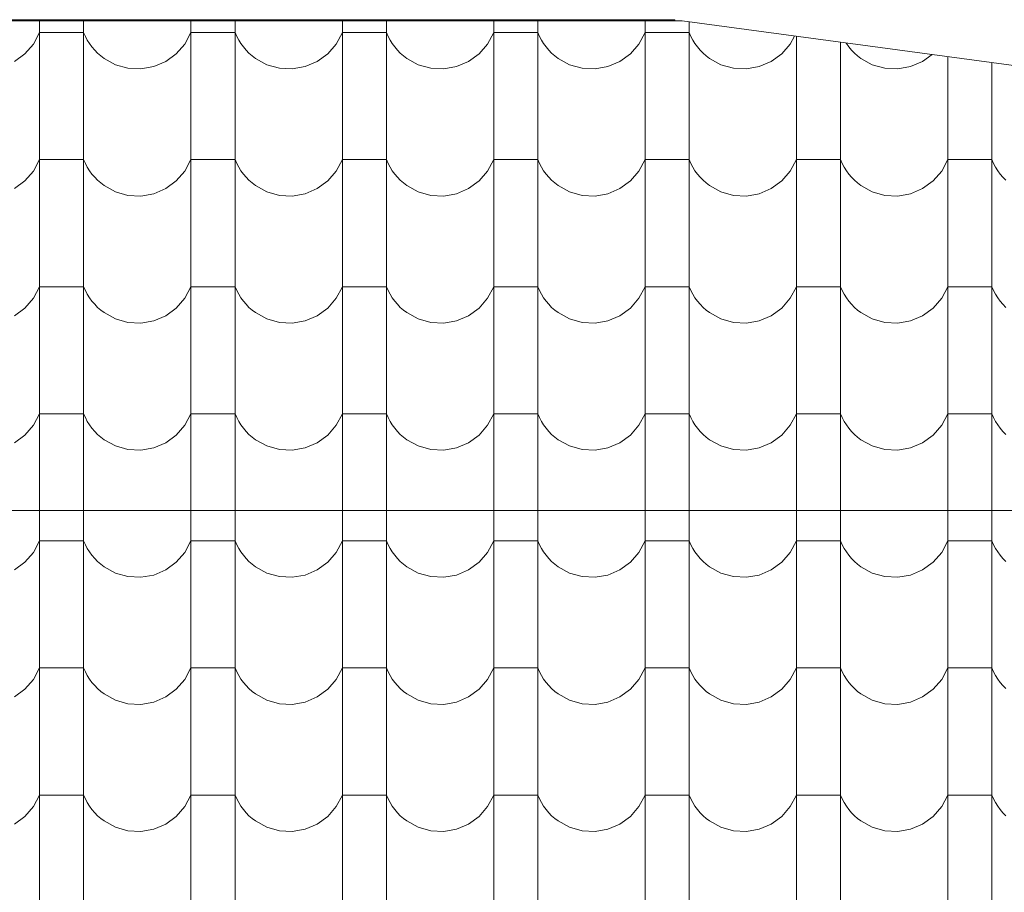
# Model space of a CAD drawing. Header units: millimetres. Extents: x -68772 to 137055, y -73300 to 19650.
# Tile 182 of 212: x 81665 to 83060, y -38019 to -36782. Entities that reach past the tile are written whole.
import ezdxf

# ---------------------------------------------------------------- set-up
doc = ezdxf.new("R2010")
doc.units = ezdxf.units.MM
doc.header["$MEASUREMENT"] = 0
for name, color, linetype, lineweight in [('Nowe_810-G Ogólne_Nr_pióra__1', 7, 'Continuous', 18), ('Nowe_810-G Ogólne_Nr_pióra__26', 13, 'Continuous', 18), ('Nowe_NIEWIDOCZNE DACHY_Nr_pióra__1', 7, 'Continuous', 18)]:
    doc.layers.add(name, color=color, linetype=linetype, lineweight=lineweight)

# ---------------------------------------------------------------- blocks, each defined once
blk = doc.blocks.new('*X46')
at = {"layer": 'Nowe_810-G Ogólne_Nr_pióra__26', "color": 13, "linetype": 'Continuous', "lineweight": 18}
for p, q in [((81693.3, -36784), (81693.3, -36910.2)), ((81755.7, -36784), (81755.7, -36910.2)), ((81907.8, -36784), (81907.8, -36910.2)), ((81970.2, -36784), (81970.2, -36910.2)), ((82122.3, -36784.1), (82122.3, -36910.2)), ((82184.7, -36784.1), (82184.7, -36910.2)), ((82336.8, -36784.1), (82336.8, -36910.2)), ((82399.2, -36784.1), (82399.2, -36910.2)), ((82551.3, -36784.1), (82551.3, -36910.2)), ((82613.7, -36785.5), (82613.7, -36910.2)), ((81684.6, -36816.7), (81693.3, -36800.4)), ((81724.5, -36800.4), (81693.3, -36800.4)), ((81755.7, -36800.4), (81724.5, -36800.4)), ((81755.7, -36800.4), (81758.1, -36805.9)), ((81758.1, -36805.9), (81760.9, -36811.1)), ((81899.1, -36816.7), (81907.8, -36800.4)), ((81939, -36800.4), (81907.8, -36800.4)), ((81970.2, -36800.4), (81939, -36800.4)), ((81970.2, -36800.4), (81972.6, -36805.9)), ((81972.6, -36805.9), (81975.4, -36811.1)), ((82113.6, -36816.7), (82122.3, -36800.4)), ((82153.5, -36800.4), (82122.3, -36800.4)), ((82184.7, -36800.4), (82153.5, -36800.4)), ((82184.7, -36800.4), (82187.1, -36805.9)), ((82187.1, -36805.9), (82189.9, -36811.1)), ((82328.1, -36816.7), (82336.8, -36800.4)), ((82368, -36800.4), (82336.8, -36800.4)), ((82399.2, -36800.4), (82368, -36800.4)), ((82399.2, -36800.4), (82401.6, -36805.9)), ((82401.6, -36805.9), (82404.4, -36811.1)), ((82542.6, -36816.7), (82551.3, -36800.4)), ((82582.5, -36800.4), (82551.3, -36800.4)), ((82613.7, -36800.4), (82582.5, -36800.4)), ((82613.7, -36800.4), (82616.1, -36805.9)), ((82616.1, -36805.9), (82618.9, -36811.1)), ((82757.1, -36816.7), (82763, -36805.6)), ((82765.8, -36805.9), (82765.8, -36910.2)), ((81672.5, -36830.7), (81684.6, -36816.7)), ((81760.9, -36811.1), (81764, -36816.1)), ((81764, -36816.1), (81767.5, -36820.9)), ((81767.5, -36820.9), (81771.3, -36825.4)), ((81887, -36830.7), (81899.1, -36816.7)), ((81975.4, -36811.1), (81978.5, -36816.1)), ((81978.5, -36816.1), (81982, -36820.9)), ((81982, -36820.9), (81985.8, -36825.4)), ((82101.5, -36830.7), (82113.6, -36816.7)), ((82189.9, -36811.1), (82193, -36816.1)), ((82193, -36816.1), (82196.5, -36820.9)), ((82196.5, -36820.9), (82200.3, -36825.4)), ((82316, -36830.7), (82328.1, -36816.7)), ((82404.4, -36811.1), (82407.5, -36816.1)), ((82407.5, -36816.1), (82411, -36820.9)), ((82411, -36820.9), (82414.8, -36825.4)), ((82530.5, -36830.7), (82542.6, -36816.7)), ((82618.9, -36811.1), (82622, -36816.1)), ((82622, -36816.1), (82625.5, -36820.9)), ((82625.5, -36820.9), (82629.3, -36825.4)), ((82745, -36830.7), (82757.1, -36816.7)), ((82828.2, -36814.3), (82828.2, -36910.2)), ((82836, -36815.4), (82836.5, -36816.1)), ((82836.5, -36816.1), (82840, -36820.9)), ((82840, -36820.9), (82843.8, -36825.4)), ((81657.6, -36841.5), (81672.5, -36830.7)), ((81771.3, -36825.4), (81775.4, -36829.7)), ((81775.4, -36829.7), (81779.9, -36833.6)), ((81779.9, -36833.6), (81784.6, -36837.2)), ((81872.1, -36841.5), (81887, -36830.7)), ((81985.8, -36825.4), (81989.9, -36829.7)), ((81989.9, -36829.7), (81994.4, -36833.6)), ((81994.4, -36833.6), (81999.1, -36837.2)), ((82086.6, -36841.5), (82101.5, -36830.7)), ((82200.3, -36825.4), (82204.4, -36829.7)), ((82204.4, -36829.7), (82208.9, -36833.6)), ((82208.9, -36833.6), (82213.6, -36837.2)), ((82301.1, -36841.5), (82316, -36830.7)), ((82414.8, -36825.4), (82418.9, -36829.7)), ((82418.9, -36829.7), (82423.4, -36833.6)), ((82423.4, -36833.6), (82428.1, -36837.2)), ((82515.6, -36841.5), (82530.5, -36830.7)), ((82629.3, -36825.4), (82633.4, -36829.7)), ((82633.4, -36829.7), (82637.9, -36833.6)), ((82637.9, -36833.6), (82642.6, -36837.2)), ((82730.1, -36841.5), (82745, -36830.7)), ((82843.8, -36825.4), (82847.9, -36829.7)), ((82847.9, -36829.7), (82852.4, -36833.6)), ((82852.4, -36833.6), (82857.1, -36837.2)), ((82944.6, -36841.5), (82958, -36831.8)), ((82980.3, -36834.8), (82980.3, -36910.2)), ((81784.6, -36837.2), (81800.8, -36846.1)), ((81800.8, -36846.1), (81818.5, -36851.1)), ((81836.9, -36852), (81855.1, -36848.8)), ((81855.1, -36848.8), (81872.1, -36841.5)), ((81999.1, -36837.2), (82015.3, -36846.1)), ((82015.3, -36846.1), (82033, -36851.1)), ((82051.4, -36852), (82069.6, -36848.8)), ((82069.6, -36848.8), (82086.6, -36841.5)), ((82213.6, -36837.2), (82229.8, -36846.1)), ((82229.8, -36846.1), (82247.5, -36851.1)), ((82265.9, -36852), (82284.1, -36848.8)), ((82284.1, -36848.8), (82301.1, -36841.5)), ((82428.1, -36837.2), (82444.3, -36846.1)), ((82444.3, -36846.1), (82462, -36851.1)), ((82480.4, -36852), (82498.6, -36848.8)), ((82498.6, -36848.8), (82515.6, -36841.5)), ((82642.6, -36837.2), (82658.8, -36846.1)), ((82658.8, -36846.1), (82676.5, -36851.1)), ((82694.9, -36852), (82713.1, -36848.8)), ((82713.1, -36848.8), (82730.1, -36841.5)), ((82857.1, -36837.2), (82873.3, -36846.1)), ((82873.3, -36846.1), (82891, -36851.1)), ((82909.4, -36852), (82927.6, -36848.8)), ((82927.6, -36848.8), (82944.6, -36841.5)), ((83042.7, -36843.2), (83042.7, -36910.2)), ((81818.5, -36851.1), (81836.9, -36852)), ((82033, -36851.1), (82051.4, -36852)), ((82247.5, -36851.1), (82265.9, -36852)), ((82462, -36851.1), (82480.4, -36852)), ((82676.5, -36851.1), (82694.9, -36852)), ((82891, -36851.1), (82909.4, -36852)), ((81693.3, -36910.2), (81693.3, -37090.3)), ((81755.7, -36910.2), (81755.7, -37090.3)), ((81907.8, -36910.2), (81907.8, -37090.3)), ((81970.2, -36910.2), (81970.2, -37090.3)), ((82122.3, -36910.2), (82122.3, -37090.3)), ((82184.7, -36910.2), (82184.7, -37090.3)), ((82336.8, -36910.2), (82336.8, -37090.3)), ((82399.2, -36910.2), (82399.2, -37090.3)), ((82551.3, -36910.2), (82551.3, -37090.3)), ((82613.7, -36910.2), (82613.7, -37090.3)), ((82765.8, -36910.2), (82765.8, -37090.3)), ((82828.2, -36910.2), (82828.2, -37090.3)), ((82980.3, -36910.2), (82980.3, -37090.3)), ((83042.7, -36910.2), (83042.7, -37090.3)), ((81684.6, -36996.8), (81693.3, -36980.5)), ((81724.5, -36980.5), (81693.3, -36980.5)), ((81755.7, -36980.5), (81724.5, -36980.5)), ((81755.7, -36980.5), (81758.1, -36985.9)), ((81758.1, -36985.9), (81760.9, -36991.2)), ((81899.1, -36996.8), (81907.8, -36980.5)), ((81939, -36980.5), (81907.8, -36980.5)), ((81970.2, -36980.5), (81939, -36980.5)), ((81970.2, -36980.5), (81972.6, -36985.9)), ((81972.6, -36985.9), (81975.4, -36991.2)), ((82113.6, -36996.8), (82122.3, -36980.5)), ((82153.5, -36980.5), (82122.3, -36980.5)), ((82184.7, -36980.5), (82153.5, -36980.5)), ((82184.7, -36980.5), (82187.1, -36985.9)), ((82187.1, -36985.9), (82189.9, -36991.2)), ((82328.1, -36996.8), (82336.8, -36980.5)), ((82368, -36980.5), (82336.8, -36980.5)), ((82399.2, -36980.5), (82368, -36980.5)), ((82399.2, -36980.5), (82401.6, -36985.9)), ((82401.6, -36985.9), (82404.4, -36991.2)), ((82542.6, -36996.8), (82551.3, -36980.5)), ((82582.5, -36980.5), (82551.3, -36980.5)), ((82613.7, -36980.5), (82582.5, -36980.5)), ((82613.7, -36980.5), (82616.1, -36985.9)), ((82616.1, -36985.9), (82618.9, -36991.2)), ((82757.1, -36996.8), (82765.8, -36980.5)), ((82797, -36980.5), (82765.8, -36980.5)), ((82828.2, -36980.5), (82797, -36980.5)), ((82828.2, -36980.5), (82830.6, -36985.9)), ((82830.6, -36985.9), (82833.4, -36991.2)), ((82971.6, -36996.8), (82980.3, -36980.5)), ((83011.5, -36980.5), (82980.3, -36980.5)), ((83042.7, -36980.5), (83011.5, -36980.5)), ((83042.7, -36980.5), (83045.1, -36985.9)), ((83045.1, -36985.9), (83047.9, -36991.2)), ((81672.5, -37010.7), (81684.6, -36996.8)), ((81760.9, -36991.2), (81764, -36996.2)), ((81764, -36996.2), (81767.5, -37001)), ((81767.5, -37001), (81771.3, -37005.5)), ((81887, -37010.7), (81899.1, -36996.8)), ((81975.4, -36991.2), (81978.5, -36996.2)), ((81978.5, -36996.2), (81982, -37001)), ((81982, -37001), (81985.8, -37005.5)), ((82101.5, -37010.7), (82113.6, -36996.8)), ((82189.9, -36991.2), (82193, -36996.2)), ((82193, -36996.2), (82196.5, -37001)), ((82196.5, -37001), (82200.3, -37005.5)), ((82316, -37010.7), (82328.1, -36996.8)), ((82404.4, -36991.2), (82407.5, -36996.2)), ((82407.5, -36996.2), (82411, -37001)), ((82411, -37001), (82414.8, -37005.5)), ((82530.5, -37010.7), (82542.6, -36996.8)), ((82618.9, -36991.2), (82622, -36996.2)), ((82622, -36996.2), (82625.5, -37001)), ((82625.5, -37001), (82629.3, -37005.5)), ((82745, -37010.7), (82757.1, -36996.8)), ((82833.4, -36991.2), (82836.5, -36996.2)), ((82836.5, -36996.2), (82840, -37001)), ((82840, -37001), (82843.8, -37005.5)), ((82959.5, -37010.7), (82971.6, -36996.8)), ((83047.9, -36991.2), (83051, -36996.2)), ((83051, -36996.2), (83054.5, -37001)), ((83054.5, -37001), (83058.3, -37005.5)), ((81657.6, -37021.6), (81672.5, -37010.7)), ((81771.3, -37005.5), (81775.4, -37009.7)), ((81775.4, -37009.7), (81779.9, -37013.6)), ((81779.9, -37013.6), (81784.6, -37017.2)), ((81784.6, -37017.2), (81800.8, -37026.1)), ((81872.1, -37021.6), (81887, -37010.7)), ((81985.8, -37005.5), (81989.9, -37009.7)), ((81989.9, -37009.7), (81994.4, -37013.6)), ((81994.4, -37013.6), (81999.1, -37017.2)), ((81999.1, -37017.2), (82015.3, -37026.1)), ((82086.6, -37021.6), (82101.5, -37010.7)), ((82200.3, -37005.5), (82204.4, -37009.7)), ((82204.4, -37009.7), (82208.9, -37013.6)), ((82208.9, -37013.6), (82213.6, -37017.2)), ((82213.6, -37017.2), (82229.8, -37026.1)), ((82301.1, -37021.6), (82316, -37010.7)), ((82414.8, -37005.5), (82418.9, -37009.7)), ((82418.9, -37009.7), (82423.4, -37013.6)), ((82423.4, -37013.6), (82428.1, -37017.2)), ((82428.1, -37017.2), (82444.3, -37026.1)), ((82515.6, -37021.6), (82530.5, -37010.7)), ((82629.3, -37005.5), (82633.4, -37009.7)), ((82633.4, -37009.7), (82637.9, -37013.6)), ((82637.9, -37013.6), (82642.6, -37017.2)), ((82642.6, -37017.2), (82658.8, -37026.1)), ((82730.1, -37021.6), (82745, -37010.7)), ((82843.8, -37005.5), (82847.9, -37009.7)), ((82847.9, -37009.7), (82852.4, -37013.6)), ((82852.4, -37013.6), (82857.1, -37017.2)), ((82857.1, -37017.2), (82873.3, -37026.1)), ((82944.6, -37021.6), (82959.5, -37010.7)), ((83058.3, -37005.5), (83062.4, -37009.7)), ((81800.8, -37026.1), (81818.5, -37031.1)), ((81818.5, -37031.1), (81836.9, -37032.1)), ((81836.9, -37032.1), (81855.1, -37028.8)), ((81855.1, -37028.8), (81872.1, -37021.6)), ((82015.3, -37026.1), (82033, -37031.1)), ((82033, -37031.1), (82051.4, -37032.1)), ((82051.4, -37032.1), (82069.6, -37028.8)), ((82069.6, -37028.8), (82086.6, -37021.6)), ((82229.8, -37026.1), (82247.5, -37031.1)), ((82247.5, -37031.1), (82265.9, -37032.1)), ((82265.9, -37032.1), (82284.1, -37028.8)), ((82284.1, -37028.8), (82301.1, -37021.6)), ((82444.3, -37026.1), (82462, -37031.1)), ((82462, -37031.1), (82480.4, -37032.1)), ((82480.4, -37032.1), (82498.6, -37028.8)), ((82498.6, -37028.8), (82515.6, -37021.6)), ((82658.8, -37026.1), (82676.5, -37031.1)), ((82676.5, -37031.1), (82694.9, -37032.1)), ((82694.9, -37032.1), (82713.1, -37028.8)), ((82713.1, -37028.8), (82730.1, -37021.6)), ((82873.3, -37026.1), (82891, -37031.1)), ((82891, -37031.1), (82909.4, -37032.1)), ((82909.4, -37032.1), (82927.6, -37028.8)), ((82927.6, -37028.8), (82944.6, -37021.6)), ((81693.3, -37090.3), (81693.3, -37270.3)), ((81755.7, -37090.3), (81755.7, -37270.3)), ((81907.8, -37090.3), (81907.8, -37270.3)), ((81970.2, -37090.3), (81970.2, -37270.3)), ((82122.3, -37090.3), (82122.3, -37270.3)), ((82184.7, -37090.3), (82184.7, -37270.3)), ((82336.8, -37090.3), (82336.8, -37270.3)), ((82399.2, -37090.3), (82399.2, -37270.3)), ((82551.3, -37090.3), (82551.3, -37270.3)), ((82613.7, -37090.3), (82613.7, -37270.3)), ((82765.8, -37090.3), (82765.8, -37270.3)), ((82828.2, -37090.3), (82828.2, -37270.3)), ((82980.3, -37090.3), (82980.3, -37270.3)), ((83042.7, -37090.3), (83042.7, -37270.3)), ((81684.6, -37176.8), (81693.3, -37160.5)), ((81724.5, -37160.5), (81693.3, -37160.5)), ((81755.7, -37160.5), (81724.5, -37160.5)), ((81755.7, -37160.5), (81758.1, -37166)), ((81758.1, -37166), (81760.9, -37171.2)), ((81899.1, -37176.8), (81907.8, -37160.5)), ((81939, -37160.5), (81907.8, -37160.5)), ((81970.2, -37160.5), (81939, -37160.5)), ((81970.2, -37160.5), (81972.6, -37166)), ((81972.6, -37166), (81975.4, -37171.2)), ((82113.6, -37176.8), (82122.3, -37160.5)), ((82153.5, -37160.5), (82122.3, -37160.5)), ((82184.7, -37160.5), (82153.5, -37160.5)), ((82184.7, -37160.5), (82187.1, -37166)), ((82187.1, -37166), (82189.9, -37171.2)), ((82328.1, -37176.8), (82336.8, -37160.5)), ((82368, -37160.5), (82336.8, -37160.5)), ((82399.2, -37160.5), (82368, -37160.5)), ((82399.2, -37160.5), (82401.6, -37166)), ((82401.6, -37166), (82404.4, -37171.2)), ((82542.6, -37176.8), (82551.3, -37160.5)), ((82582.5, -37160.5), (82551.3, -37160.5)), ((82613.7, -37160.5), (82582.5, -37160.5)), ((82613.7, -37160.5), (82616.1, -37166)), ((82616.1, -37166), (82618.9, -37171.2)), ((82757.1, -37176.8), (82765.8, -37160.5)), ((82797, -37160.5), (82765.8, -37160.5)), ((82828.2, -37160.5), (82797, -37160.5)), ((82828.2, -37160.5), (82830.6, -37166)), ((82830.6, -37166), (82833.4, -37171.2)), ((82971.6, -37176.8), (82980.3, -37160.5)), ((83011.5, -37160.5), (82980.3, -37160.5)), ((83042.7, -37160.5), (83011.5, -37160.5)), ((83042.7, -37160.5), (83045.1, -37166)), ((83045.1, -37166), (83047.9, -37171.2)), ((81672.5, -37190.8), (81684.6, -37176.8)), ((81760.9, -37171.2), (81764, -37176.2)), ((81764, -37176.2), (81767.5, -37181)), ((81767.5, -37181), (81771.3, -37185.5)), ((81887, -37190.8), (81899.1, -37176.8)), ((81975.4, -37171.2), (81978.5, -37176.2)), ((81978.5, -37176.2), (81982, -37181)), ((81982, -37181), (81985.8, -37185.5)), ((82101.5, -37190.8), (82113.6, -37176.8)), ((82189.9, -37171.2), (82193, -37176.2)), ((82193, -37176.2), (82196.5, -37181)), ((82196.5, -37181), (82200.3, -37185.5)), ((82316, -37190.8), (82328.1, -37176.8)), ((82404.4, -37171.2), (82407.5, -37176.2)), ((82407.5, -37176.2), (82411, -37181)), ((82411, -37181), (82414.8, -37185.5)), ((82530.5, -37190.8), (82542.6, -37176.8)), ((82618.9, -37171.2), (82622, -37176.2)), ((82622, -37176.2), (82625.5, -37181)), ((82625.5, -37181), (82629.3, -37185.5)), ((82745, -37190.8), (82757.1, -37176.8)), ((82833.4, -37171.2), (82836.5, -37176.2)), ((82836.5, -37176.2), (82840, -37181)), ((82840, -37181), (82843.8, -37185.5)), ((82959.5, -37190.8), (82971.6, -37176.8)), ((83047.9, -37171.2), (83051, -37176.2)), ((83051, -37176.2), (83054.5, -37181)), ((83054.5, -37181), (83058.3, -37185.5)), ((81657.6, -37201.6), (81672.5, -37190.8)), ((81771.3, -37185.5), (81775.4, -37189.8)), ((81775.4, -37189.8), (81779.9, -37193.7)), ((81779.9, -37193.7), (81784.6, -37197.3)), ((81784.6, -37197.3), (81800.8, -37206.2)), ((81872.1, -37201.6), (81887, -37190.8)), ((81985.8, -37185.5), (81989.9, -37189.8)), ((81989.9, -37189.8), (81994.4, -37193.7)), ((81994.4, -37193.7), (81999.1, -37197.3)), ((81999.1, -37197.3), (82015.3, -37206.2)), ((82086.6, -37201.6), (82101.5, -37190.8)), ((82200.3, -37185.5), (82204.4, -37189.8)), ((82204.4, -37189.8), (82208.9, -37193.7)), ((82208.9, -37193.7), (82213.6, -37197.3)), ((82213.6, -37197.3), (82229.8, -37206.2)), ((82301.1, -37201.6), (82316, -37190.8)), ((82414.8, -37185.5), (82418.9, -37189.8)), ((82418.9, -37189.8), (82423.4, -37193.7)), ((82423.4, -37193.7), (82428.1, -37197.3)), ((82428.1, -37197.3), (82444.3, -37206.2)), ((82515.6, -37201.6), (82530.5, -37190.8)), ((82629.3, -37185.5), (82633.4, -37189.8)), ((82633.4, -37189.8), (82637.9, -37193.7)), ((82637.9, -37193.7), (82642.6, -37197.3)), ((82642.6, -37197.3), (82658.8, -37206.2)), ((82730.1, -37201.6), (82745, -37190.8)), ((82843.8, -37185.5), (82847.9, -37189.8)), ((82847.9, -37189.8), (82852.4, -37193.7)), ((82852.4, -37193.7), (82857.1, -37197.3)), ((82857.1, -37197.3), (82873.3, -37206.2)), ((82944.6, -37201.6), (82959.5, -37190.8)), ((83058.3, -37185.5), (83062.4, -37189.8)), ((81800.8, -37206.2), (81818.5, -37211.2)), ((81818.5, -37211.2), (81836.9, -37212.1)), ((81836.9, -37212.1), (81855.1, -37208.9)), ((81855.1, -37208.9), (81872.1, -37201.6)), ((82015.3, -37206.2), (82033, -37211.2)), ((82033, -37211.2), (82051.4, -37212.1)), ((82051.4, -37212.1), (82069.6, -37208.9)), ((82069.6, -37208.9), (82086.6, -37201.6)), ((82229.8, -37206.2), (82247.5, -37211.2)), ((82247.5, -37211.2), (82265.9, -37212.1)), ((82265.9, -37212.1), (82284.1, -37208.9)), ((82284.1, -37208.9), (82301.1, -37201.6)), ((82444.3, -37206.2), (82462, -37211.2)), ((82462, -37211.2), (82480.4, -37212.1)), ((82480.4, -37212.1), (82498.6, -37208.9)), ((82498.6, -37208.9), (82515.6, -37201.6)), ((82658.8, -37206.2), (82676.5, -37211.2)), ((82676.5, -37211.2), (82694.9, -37212.1)), ((82694.9, -37212.1), (82713.1, -37208.9)), ((82713.1, -37208.9), (82730.1, -37201.6)), ((82873.3, -37206.2), (82891, -37211.2)), ((82891, -37211.2), (82909.4, -37212.1)), ((82909.4, -37212.1), (82927.6, -37208.9)), ((82927.6, -37208.9), (82944.6, -37201.6)), ((81693.3, -37270.3), (81693.3, -37450.4)), ((81755.7, -37270.3), (81755.7, -37450.4)), ((81907.8, -37270.3), (81907.8, -37450.4)), ((81970.2, -37270.3), (81970.2, -37450.4)), ((82122.3, -37270.3), (82122.3, -37450.4)), ((82184.7, -37270.3), (82184.7, -37450.4)), ((82336.8, -37270.3), (82336.8, -37450.4)), ((82399.2, -37270.3), (82399.2, -37450.4)), ((82551.3, -37270.3), (82551.3, -37450.4)), ((82613.7, -37270.3), (82613.7, -37450.4)), ((82765.8, -37270.3), (82765.8, -37450.4)), ((82828.2, -37270.3), (82828.2, -37450.4)), ((82980.3, -37270.3), (82980.3, -37450.4)), ((83042.7, -37270.3), (83042.7, -37450.4)), ((81684.6, -37356.9), (81693.3, -37340.6)), ((81724.5, -37340.6), (81693.3, -37340.6)), ((81755.7, -37340.6), (81724.5, -37340.6)), ((81755.7, -37340.6), (81758.1, -37346)), ((81758.1, -37346), (81760.9, -37351.3)), ((81760.9, -37351.3), (81764, -37356.3)), ((81899.1, -37356.9), (81907.8, -37340.6)), ((81939, -37340.6), (81907.8, -37340.6)), ((81970.2, -37340.6), (81939, -37340.6)), ((81970.2, -37340.6), (81972.6, -37346)), ((81972.6, -37346), (81975.4, -37351.3)), ((81975.4, -37351.3), (81978.5, -37356.3)), ((82113.6, -37356.9), (82122.3, -37340.6)), ((82153.5, -37340.6), (82122.3, -37340.6)), ((82184.7, -37340.6), (82153.5, -37340.6)), ((82184.7, -37340.6), (82187.1, -37346)), ((82187.1, -37346), (82189.9, -37351.3)), ((82189.9, -37351.3), (82193, -37356.3)), ((82328.1, -37356.9), (82336.8, -37340.6)), ((82368, -37340.6), (82336.8, -37340.6)), ((82399.2, -37340.6), (82368, -37340.6)), ((82399.2, -37340.6), (82401.6, -37346)), ((82401.6, -37346), (82404.4, -37351.3)), ((82404.4, -37351.3), (82407.5, -37356.3)), ((82542.6, -37356.9), (82551.3, -37340.6)), ((82582.5, -37340.6), (82551.3, -37340.6)), ((82613.7, -37340.6), (82582.5, -37340.6)), ((82613.7, -37340.6), (82616.1, -37346)), ((82616.1, -37346), (82618.9, -37351.3)), ((82618.9, -37351.3), (82622, -37356.3)), ((82757.1, -37356.9), (82765.8, -37340.6)), ((82797, -37340.6), (82765.8, -37340.6)), ((82828.2, -37340.6), (82797, -37340.6)), ((82828.2, -37340.6), (82830.6, -37346)), ((82830.6, -37346), (82833.4, -37351.3)), ((82833.4, -37351.3), (82836.5, -37356.3)), ((82971.6, -37356.9), (82980.3, -37340.6)), ((83011.5, -37340.6), (82980.3, -37340.6)), ((83042.7, -37340.6), (83011.5, -37340.6)), ((83042.7, -37340.6), (83045.1, -37346)), ((83045.1, -37346), (83047.9, -37351.3)), ((83047.9, -37351.3), (83051, -37356.3)), ((81672.5, -37370.8), (81684.6, -37356.9)), ((81764, -37356.3), (81767.5, -37361.1)), ((81767.5, -37361.1), (81771.3, -37365.6)), ((81771.3, -37365.6), (81775.4, -37369.8)), ((81887, -37370.8), (81899.1, -37356.9)), ((81978.5, -37356.3), (81982, -37361.1)), ((81982, -37361.1), (81985.8, -37365.6)), ((81985.8, -37365.6), (81989.9, -37369.8)), ((82101.5, -37370.8), (82113.6, -37356.9)), ((82193, -37356.3), (82196.5, -37361.1)), ((82196.5, -37361.1), (82200.3, -37365.6)), ((82200.3, -37365.6), (82204.4, -37369.8)), ((82316, -37370.8), (82328.1, -37356.9)), ((82407.5, -37356.3), (82411, -37361.1)), ((82411, -37361.1), (82414.8, -37365.6)), ((82414.8, -37365.6), (82418.9, -37369.8)), ((82530.5, -37370.8), (82542.6, -37356.9)), ((82622, -37356.3), (82625.5, -37361.1)), ((82625.5, -37361.1), (82629.3, -37365.6)), ((82629.3, -37365.6), (82633.4, -37369.8)), ((82745, -37370.8), (82757.1, -37356.9)), ((82836.5, -37356.3), (82840, -37361.1)), ((82840, -37361.1), (82843.8, -37365.6)), ((82843.8, -37365.6), (82847.9, -37369.8)), ((82959.5, -37370.8), (82971.6, -37356.9)), ((83051, -37356.3), (83054.5, -37361.1)), ((83054.5, -37361.1), (83058.3, -37365.6)), ((83058.3, -37365.6), (83062.4, -37369.8)), ((81657.6, -37381.7), (81672.5, -37370.8)), ((81775.4, -37369.8), (81779.9, -37373.7)), ((81779.9, -37373.7), (81784.6, -37377.3)), ((81784.6, -37377.3), (81800.8, -37386.2)), ((81872.1, -37381.7), (81887, -37370.8)), ((81989.9, -37369.8), (81994.4, -37373.7)), ((81994.4, -37373.7), (81999.1, -37377.3)), ((81999.1, -37377.3), (82015.3, -37386.2)), ((82086.6, -37381.7), (82101.5, -37370.8)), ((82204.4, -37369.8), (82208.9, -37373.7)), ((82208.9, -37373.7), (82213.6, -37377.3)), ((82213.6, -37377.3), (82229.8, -37386.2)), ((82301.1, -37381.7), (82316, -37370.8)), ((82418.9, -37369.8), (82423.4, -37373.7)), ((82423.4, -37373.7), (82428.1, -37377.3)), ((82428.1, -37377.3), (82444.3, -37386.2)), ((82515.6, -37381.7), (82530.5, -37370.8)), ((82633.4, -37369.8), (82637.9, -37373.7)), ((82637.9, -37373.7), (82642.6, -37377.3)), ((82642.6, -37377.3), (82658.8, -37386.2)), ((82730.1, -37381.7), (82745, -37370.8)), ((82847.9, -37369.8), (82852.4, -37373.7)), ((82852.4, -37373.7), (82857.1, -37377.3)), ((82857.1, -37377.3), (82873.3, -37386.2)), ((82944.6, -37381.7), (82959.5, -37370.8)), ((81800.8, -37386.2), (81818.5, -37391.2)), ((81818.5, -37391.2), (81836.9, -37392.2)), ((81836.9, -37392.2), (81855.1, -37388.9)), ((81855.1, -37388.9), (81872.1, -37381.7)), ((82015.3, -37386.2), (82033, -37391.2)), ((82033, -37391.2), (82051.4, -37392.2)), ((82051.4, -37392.2), (82069.6, -37388.9)), ((82069.6, -37388.9), (82086.6, -37381.7)), ((82229.8, -37386.2), (82247.5, -37391.2)), ((82247.5, -37391.2), (82265.9, -37392.2)), ((82265.9, -37392.2), (82284.1, -37388.9)), ((82284.1, -37388.9), (82301.1, -37381.7)), ((82444.3, -37386.2), (82462, -37391.2)), ((82462, -37391.2), (82480.4, -37392.2)), ((82480.4, -37392.2), (82498.6, -37388.9)), ((82498.6, -37388.9), (82515.6, -37381.7)), ((82658.8, -37386.2), (82676.5, -37391.2)), ((82676.5, -37391.2), (82694.9, -37392.2)), ((82694.9, -37392.2), (82713.1, -37388.9)), ((82713.1, -37388.9), (82730.1, -37381.7)), ((82873.3, -37386.2), (82891, -37391.2)), ((82891, -37391.2), (82909.4, -37392.2)), ((82909.4, -37392.2), (82927.6, -37388.9)), ((82927.6, -37388.9), (82944.6, -37381.7)), ((81693.3, -37450.4), (81693.3, -37630.4)), ((81755.7, -37450.4), (81755.7, -37630.4)), ((81907.8, -37450.4), (81907.8, -37630.4)), ((81970.2, -37450.4), (81970.2, -37630.4)), ((82122.3, -37450.4), (82122.3, -37630.4)), ((82184.7, -37450.4), (82184.7, -37630.4)), ((82336.8, -37450.4), (82336.8, -37630.4)), ((82399.2, -37450.4), (82399.2, -37630.4)), ((82551.3, -37450.4), (82551.3, -37630.4)), ((82613.7, -37450.4), (82613.7, -37630.4)), ((82765.8, -37450.4), (82765.8, -37630.4)), ((82828.2, -37450.4), (82828.2, -37630.4)), ((82980.3, -37450.4), (82980.3, -37630.4)), ((83042.7, -37450.4), (83042.7, -37630.4)), ((81684.6, -37536.9), (81693.3, -37520.6)), ((81724.5, -37520.6), (81693.3, -37520.6)), ((81755.7, -37520.6), (81724.5, -37520.6)), ((81755.7, -37520.6), (81758.1, -37526.1)), ((81758.1, -37526.1), (81760.9, -37531.3)), ((81760.9, -37531.3), (81764, -37536.3)), ((81899.1, -37536.9), (81907.8, -37520.6)), ((81939, -37520.6), (81907.8, -37520.6)), ((81970.2, -37520.6), (81939, -37520.6)), ((81970.2, -37520.6), (81972.6, -37526.1)), ((81972.6, -37526.1), (81975.4, -37531.3)), ((81975.4, -37531.3), (81978.5, -37536.3)), ((82113.6, -37536.9), (82122.3, -37520.6)), ((82153.5, -37520.6), (82122.3, -37520.6)), ((82184.7, -37520.6), (82153.5, -37520.6)), ((82184.7, -37520.6), (82187.1, -37526.1)), ((82187.1, -37526.1), (82189.9, -37531.3)), ((82189.9, -37531.3), (82193, -37536.3)), ((82328.1, -37536.9), (82336.8, -37520.6)), ((82368, -37520.6), (82336.8, -37520.6)), ((82399.2, -37520.6), (82368, -37520.6)), ((82399.2, -37520.6), (82401.6, -37526.1)), ((82401.6, -37526.1), (82404.4, -37531.3)), ((82404.4, -37531.3), (82407.5, -37536.3)), ((82542.6, -37536.9), (82551.3, -37520.6)), ((82582.5, -37520.6), (82551.3, -37520.6)), ((82613.7, -37520.6), (82582.5, -37520.6)), ((82613.7, -37520.6), (82616.1, -37526.1)), ((82616.1, -37526.1), (82618.9, -37531.3)), ((82618.9, -37531.3), (82622, -37536.3)), ((82757.1, -37536.9), (82765.8, -37520.6)), ((82797, -37520.6), (82765.8, -37520.6)), ((82828.2, -37520.6), (82797, -37520.6)), ((82828.2, -37520.6), (82830.6, -37526.1)), ((82830.6, -37526.1), (82833.4, -37531.3)), ((82833.4, -37531.3), (82836.5, -37536.3)), ((82971.6, -37536.9), (82980.3, -37520.6)), ((83011.5, -37520.6), (82980.3, -37520.6)), ((83042.7, -37520.6), (83011.5, -37520.6)), ((83042.7, -37520.6), (83045.1, -37526.1)), ((83045.1, -37526.1), (83047.9, -37531.3)), ((83047.9, -37531.3), (83051, -37536.3)), ((81672.5, -37550.9), (81684.6, -37536.9)), ((81764, -37536.3), (81767.5, -37541.1)), ((81767.5, -37541.1), (81771.3, -37545.6)), ((81771.3, -37545.6), (81775.4, -37549.9)), ((81887, -37550.9), (81899.1, -37536.9)), ((81978.5, -37536.3), (81982, -37541.1)), ((81982, -37541.1), (81985.8, -37545.6)), ((81985.8, -37545.6), (81989.9, -37549.9)), ((82101.5, -37550.9), (82113.6, -37536.9)), ((82193, -37536.3), (82196.5, -37541.1)), ((82196.5, -37541.1), (82200.3, -37545.6)), ((82200.3, -37545.6), (82204.4, -37549.9)), ((82316, -37550.9), (82328.1, -37536.9)), ((82407.5, -37536.3), (82411, -37541.1)), ((82411, -37541.1), (82414.8, -37545.6)), ((82414.8, -37545.6), (82418.9, -37549.9)), ((82530.5, -37550.9), (82542.6, -37536.9)), ((82622, -37536.3), (82625.5, -37541.1)), ((82625.5, -37541.1), (82629.3, -37545.6)), ((82629.3, -37545.6), (82633.4, -37549.9)), ((82745, -37550.9), (82757.1, -37536.9)), ((82836.5, -37536.3), (82840, -37541.1)), ((82840, -37541.1), (82843.8, -37545.6)), ((82843.8, -37545.6), (82847.9, -37549.9)), ((82959.5, -37550.9), (82971.6, -37536.9)), ((83051, -37536.3), (83054.5, -37541.1)), ((83054.5, -37541.1), (83058.3, -37545.6)), ((83058.3, -37545.6), (83062.4, -37549.9)), ((81657.6, -37561.7), (81672.5, -37550.9)), ((81775.4, -37549.9), (81779.9, -37553.8)), ((81779.9, -37553.8), (81784.6, -37557.4)), ((81784.6, -37557.4), (81800.8, -37566.3)), ((81855.1, -37569), (81872.1, -37561.7)), ((81872.1, -37561.7), (81887, -37550.9)), ((81989.9, -37549.9), (81994.4, -37553.8)), ((81994.4, -37553.8), (81999.1, -37557.4)), ((81999.1, -37557.4), (82015.3, -37566.3)), ((82069.6, -37569), (82086.6, -37561.7)), ((82086.6, -37561.7), (82101.5, -37550.9)), ((82204.4, -37549.9), (82208.9, -37553.8)), ((82208.9, -37553.8), (82213.6, -37557.4)), ((82213.6, -37557.4), (82229.8, -37566.3)), ((82284.1, -37569), (82301.1, -37561.7)), ((82301.1, -37561.7), (82316, -37550.9)), ((82418.9, -37549.9), (82423.4, -37553.8)), ((82423.4, -37553.8), (82428.1, -37557.4)), ((82428.1, -37557.4), (82444.3, -37566.3)), ((82498.6, -37569), (82515.6, -37561.7)), ((82515.6, -37561.7), (82530.5, -37550.9)), ((82633.4, -37549.9), (82637.9, -37553.8)), ((82637.9, -37553.8), (82642.6, -37557.4)), ((82642.6, -37557.4), (82658.8, -37566.3)), ((82713.1, -37569), (82730.1, -37561.7)), ((82730.1, -37561.7), (82745, -37550.9)), ((82847.9, -37549.9), (82852.4, -37553.8)), ((82852.4, -37553.8), (82857.1, -37557.4)), ((82857.1, -37557.4), (82873.3, -37566.3)), ((82927.6, -37569), (82944.6, -37561.7)), ((82944.6, -37561.7), (82959.5, -37550.9)), ((81800.8, -37566.3), (81818.5, -37571.3)), ((81818.5, -37571.3), (81836.9, -37572.2)), ((81836.9, -37572.2), (81855.1, -37569)), ((82015.3, -37566.3), (82033, -37571.3)), ((82033, -37571.3), (82051.4, -37572.2)), ((82051.4, -37572.2), (82069.6, -37569)), ((82229.8, -37566.3), (82247.5, -37571.3)), ((82247.5, -37571.3), (82265.9, -37572.2)), ((82265.9, -37572.2), (82284.1, -37569)), ((82444.3, -37566.3), (82462, -37571.3)), ((82462, -37571.3), (82480.4, -37572.2)), ((82480.4, -37572.2), (82498.6, -37569)), ((82658.8, -37566.3), (82676.5, -37571.3)), ((82676.5, -37571.3), (82694.9, -37572.2)), ((82694.9, -37572.2), (82713.1, -37569)), ((82873.3, -37566.3), (82891, -37571.3)), ((82891, -37571.3), (82909.4, -37572.2)), ((82909.4, -37572.2), (82927.6, -37569)), ((81693.3, -37630.4), (81693.3, -37810.5)), ((81755.7, -37630.4), (81755.7, -37810.5)), ((81907.8, -37630.4), (81907.8, -37810.5)), ((81970.2, -37630.4), (81970.2, -37810.5)), ((82122.3, -37630.4), (82122.3, -37810.5)), ((82184.7, -37630.4), (82184.7, -37810.5)), ((82336.8, -37630.4), (82336.8, -37810.5)), ((82399.2, -37630.4), (82399.2, -37810.5)), ((82551.3, -37630.4), (82551.3, -37810.5)), ((82613.7, -37630.4), (82613.7, -37810.5)), ((82765.8, -37630.4), (82765.8, -37810.5)), ((82828.2, -37630.4), (82828.2, -37810.5)), ((82980.3, -37630.4), (82980.3, -37810.5)), ((83042.7, -37630.4), (83042.7, -37810.5)), ((81684.6, -37717), (81693.3, -37700.7)), ((81724.5, -37700.7), (81693.3, -37700.7)), ((81755.7, -37700.7), (81724.5, -37700.7)), ((81755.7, -37700.7), (81758.1, -37706.1)), ((81899.1, -37717), (81907.8, -37700.7)), ((81939, -37700.7), (81907.8, -37700.7)), ((81970.2, -37700.7), (81939, -37700.7)), ((81970.2, -37700.7), (81972.6, -37706.1)), ((82113.6, -37717), (82122.3, -37700.7)), ((82153.5, -37700.7), (82122.3, -37700.7)), ((82184.7, -37700.7), (82153.5, -37700.7)), ((82184.7, -37700.7), (82187.1, -37706.1)), ((82328.1, -37717), (82336.8, -37700.7)), ((82368, -37700.7), (82336.8, -37700.7)), ((82399.2, -37700.7), (82368, -37700.7)), ((82399.2, -37700.7), (82401.6, -37706.1)), ((82542.6, -37717), (82551.3, -37700.7)), ((82582.5, -37700.7), (82551.3, -37700.7)), ((82613.7, -37700.7), (82582.5, -37700.7)), ((82613.7, -37700.7), (82616.1, -37706.1)), ((82757.1, -37717), (82765.8, -37700.7)), ((82797, -37700.7), (82765.8, -37700.7)), ((82828.2, -37700.7), (82797, -37700.7)), ((82828.2, -37700.7), (82830.6, -37706.1)), ((82971.6, -37717), (82980.3, -37700.7)), ((83011.5, -37700.7), (82980.3, -37700.7)), ((83042.7, -37700.7), (83011.5, -37700.7)), ((83042.7, -37700.7), (83045.1, -37706.1)), ((81758.1, -37706.1), (81760.9, -37711.4)), ((81760.9, -37711.4), (81764, -37716.4)), ((81972.6, -37706.1), (81975.4, -37711.4)), ((81975.4, -37711.4), (81978.5, -37716.4)), ((82187.1, -37706.1), (82189.9, -37711.4)), ((82189.9, -37711.4), (82193, -37716.4)), ((82401.6, -37706.1), (82404.4, -37711.4)), ((82404.4, -37711.4), (82407.5, -37716.4)), ((82616.1, -37706.1), (82618.9, -37711.4)), ((82618.9, -37711.4), (82622, -37716.4)), ((82830.6, -37706.1), (82833.4, -37711.4)), ((82833.4, -37711.4), (82836.5, -37716.4)), ((83045.1, -37706.1), (83047.9, -37711.4)), ((83047.9, -37711.4), (83051, -37716.4)), ((81672.5, -37730.9), (81684.6, -37717)), ((81764, -37716.4), (81767.5, -37721.2)), ((81767.5, -37721.2), (81771.3, -37725.7)), ((81771.3, -37725.7), (81775.4, -37729.9)), ((81887, -37730.9), (81899.1, -37717)), ((81978.5, -37716.4), (81982, -37721.2)), ((81982, -37721.2), (81985.8, -37725.7)), ((81985.8, -37725.7), (81989.9, -37729.9)), ((82101.5, -37730.9), (82113.6, -37717)), ((82193, -37716.4), (82196.5, -37721.2)), ((82196.5, -37721.2), (82200.3, -37725.7)), ((82200.3, -37725.7), (82204.4, -37729.9)), ((82316, -37730.9), (82328.1, -37717)), ((82407.5, -37716.4), (82411, -37721.2)), ((82411, -37721.2), (82414.8, -37725.7)), ((82414.8, -37725.7), (82418.9, -37729.9)), ((82530.5, -37730.9), (82542.6, -37717)), ((82622, -37716.4), (82625.5, -37721.2)), ((82625.5, -37721.2), (82629.3, -37725.7)), ((82629.3, -37725.7), (82633.4, -37729.9)), ((82745, -37730.9), (82757.1, -37717)), ((82836.5, -37716.4), (82840, -37721.2)), ((82840, -37721.2), (82843.8, -37725.7)), ((82843.8, -37725.7), (82847.9, -37729.9)), ((82959.5, -37730.9), (82971.6, -37717)), ((83051, -37716.4), (83054.5, -37721.2)), ((83054.5, -37721.2), (83058.3, -37725.7)), ((83058.3, -37725.7), (83062.4, -37729.9)), ((81657.6, -37741.8), (81672.5, -37730.9)), ((81775.4, -37729.9), (81779.9, -37733.8)), ((81779.9, -37733.8), (81784.6, -37737.4)), ((81784.6, -37737.4), (81800.8, -37746.3)), ((81855.1, -37749), (81872.1, -37741.8)), ((81872.1, -37741.8), (81887, -37730.9)), ((81989.9, -37729.9), (81994.4, -37733.8)), ((81994.4, -37733.8), (81999.1, -37737.4)), ((81999.1, -37737.4), (82015.3, -37746.3)), ((82069.6, -37749), (82086.6, -37741.8)), ((82086.6, -37741.8), (82101.5, -37730.9)), ((82204.4, -37729.9), (82208.9, -37733.8)), ((82208.9, -37733.8), (82213.6, -37737.4)), ((82213.6, -37737.4), (82229.8, -37746.3)), ((82284.1, -37749), (82301.1, -37741.8)), ((82301.1, -37741.8), (82316, -37730.9)), ((82418.9, -37729.9), (82423.4, -37733.8)), ((82423.4, -37733.8), (82428.1, -37737.4)), ((82428.1, -37737.4), (82444.3, -37746.3)), ((82498.6, -37749), (82515.6, -37741.8)), ((82515.6, -37741.8), (82530.5, -37730.9)), ((82633.4, -37729.9), (82637.9, -37733.8)), ((82637.9, -37733.8), (82642.6, -37737.4)), ((82642.6, -37737.4), (82658.8, -37746.3)), ((82713.1, -37749), (82730.1, -37741.8)), ((82730.1, -37741.8), (82745, -37730.9)), ((82847.9, -37729.9), (82852.4, -37733.8)), ((82852.4, -37733.8), (82857.1, -37737.4)), ((82857.1, -37737.4), (82873.3, -37746.3)), ((82927.6, -37749), (82944.6, -37741.8)), ((82944.6, -37741.8), (82959.5, -37730.9)), ((81800.8, -37746.3), (81818.5, -37751.3)), ((81818.5, -37751.3), (81836.9, -37752.3)), ((81836.9, -37752.3), (81855.1, -37749)), ((82015.3, -37746.3), (82033, -37751.3)), ((82033, -37751.3), (82051.4, -37752.3)), ((82051.4, -37752.3), (82069.6, -37749)), ((82229.8, -37746.3), (82247.5, -37751.3)), ((82247.5, -37751.3), (82265.9, -37752.3)), ((82265.9, -37752.3), (82284.1, -37749)), ((82444.3, -37746.3), (82462, -37751.3)), ((82462, -37751.3), (82480.4, -37752.3)), ((82480.4, -37752.3), (82498.6, -37749)), ((82658.8, -37746.3), (82676.5, -37751.3)), ((82676.5, -37751.3), (82694.9, -37752.3)), ((82694.9, -37752.3), (82713.1, -37749)), ((82873.3, -37746.3), (82891, -37751.3)), ((82891, -37751.3), (82909.4, -37752.3)), ((82909.4, -37752.3), (82927.6, -37749)), ((81693.3, -37810.5), (81693.3, -37990.5)), ((81755.7, -37810.5), (81755.7, -37990.5)), ((81907.8, -37810.5), (81907.8, -37990.5)), ((81970.2, -37810.5), (81970.2, -37990.5)), ((82122.3, -37810.5), (82122.3, -37990.5)), ((82184.7, -37810.5), (82184.7, -37990.5)), ((82336.8, -37810.5), (82336.8, -37990.5)), ((82399.2, -37810.5), (82399.2, -37990.5)), ((82551.3, -37810.5), (82551.3, -37990.5)), ((82613.7, -37810.5), (82613.7, -37990.5)), ((82765.8, -37810.5), (82765.8, -37990.5)), ((82828.2, -37810.5), (82828.2, -37990.5)), ((82980.3, -37810.5), (82980.3, -37990.5)), ((83042.7, -37810.5), (83042.7, -37990.5)), ((81684.6, -37897), (81693.3, -37880.7)), ((81724.5, -37880.7), (81693.3, -37880.7)), ((81755.7, -37880.7), (81724.5, -37880.7)), ((81755.7, -37880.7), (81758.1, -37886.2)), ((81899.1, -37897), (81907.8, -37880.7)), ((81939, -37880.7), (81907.8, -37880.7)), ((81970.2, -37880.7), (81939, -37880.7)), ((81970.2, -37880.7), (81972.6, -37886.2)), ((82113.6, -37897), (82122.3, -37880.7)), ((82153.5, -37880.7), (82122.3, -37880.7)), ((82184.7, -37880.7), (82153.5, -37880.7)), ((82184.7, -37880.7), (82187.1, -37886.2)), ((82328.1, -37897), (82336.8, -37880.7)), ((82368, -37880.7), (82336.8, -37880.7)), ((82399.2, -37880.7), (82368, -37880.7)), ((82399.2, -37880.7), (82401.6, -37886.2)), ((82542.6, -37897), (82551.3, -37880.7)), ((82582.5, -37880.7), (82551.3, -37880.7)), ((82613.7, -37880.7), (82582.5, -37880.7)), ((82613.7, -37880.7), (82616.1, -37886.2)), ((82757.1, -37897), (82765.8, -37880.7)), ((82797, -37880.7), (82765.8, -37880.7)), ((82828.2, -37880.7), (82797, -37880.7)), ((82828.2, -37880.7), (82830.6, -37886.2)), ((82971.6, -37897), (82980.3, -37880.7)), ((83011.5, -37880.7), (82980.3, -37880.7)), ((83042.7, -37880.7), (83011.5, -37880.7)), ((83042.7, -37880.7), (83045.1, -37886.2)), ((81758.1, -37886.2), (81760.9, -37891.4)), ((81760.9, -37891.4), (81764, -37896.4)), ((81764, -37896.4), (81767.5, -37901.2)), ((81972.6, -37886.2), (81975.4, -37891.4)), ((81975.4, -37891.4), (81978.5, -37896.4)), ((81978.5, -37896.4), (81982, -37901.2)), ((82187.1, -37886.2), (82189.9, -37891.4)), ((82189.9, -37891.4), (82193, -37896.4)), ((82193, -37896.4), (82196.5, -37901.2)), ((82401.6, -37886.2), (82404.4, -37891.4)), ((82404.4, -37891.4), (82407.5, -37896.4)), ((82407.5, -37896.4), (82411, -37901.2)), ((82616.1, -37886.2), (82618.9, -37891.4)), ((82618.9, -37891.4), (82622, -37896.4)), ((82622, -37896.4), (82625.5, -37901.2)), ((82830.6, -37886.2), (82833.4, -37891.4)), ((82833.4, -37891.4), (82836.5, -37896.4)), ((82836.5, -37896.4), (82840, -37901.2)), ((83045.1, -37886.2), (83047.9, -37891.4)), ((83047.9, -37891.4), (83051, -37896.4)), ((83051, -37896.4), (83054.5, -37901.2)), ((81672.5, -37911), (81684.6, -37897)), ((81767.5, -37901.2), (81771.3, -37905.7)), ((81771.3, -37905.7), (81775.4, -37910)), ((81775.4, -37910), (81779.9, -37913.9)), ((81887, -37911), (81899.1, -37897)), ((81982, -37901.2), (81985.8, -37905.7)), ((81985.8, -37905.7), (81989.9, -37910)), ((81989.9, -37910), (81994.4, -37913.9)), ((82101.5, -37911), (82113.6, -37897)), ((82196.5, -37901.2), (82200.3, -37905.7)), ((82200.3, -37905.7), (82204.4, -37910)), ((82204.4, -37910), (82208.9, -37913.9)), ((82316, -37911), (82328.1, -37897)), ((82411, -37901.2), (82414.8, -37905.7)), ((82414.8, -37905.7), (82418.9, -37910)), ((82418.9, -37910), (82423.4, -37913.9)), ((82530.5, -37911), (82542.6, -37897)), ((82625.5, -37901.2), (82629.3, -37905.7)), ((82629.3, -37905.7), (82633.4, -37910)), ((82633.4, -37910), (82637.9, -37913.9)), ((82745, -37911), (82757.1, -37897)), ((82840, -37901.2), (82843.8, -37905.7)), ((82843.8, -37905.7), (82847.9, -37910)), ((82847.9, -37910), (82852.4, -37913.9)), ((82959.5, -37911), (82971.6, -37897)), ((83054.5, -37901.2), (83058.3, -37905.7)), ((83058.3, -37905.7), (83062.4, -37910)), ((81657.6, -37921.8), (81672.5, -37911)), ((81779.9, -37913.9), (81784.6, -37917.5)), ((81784.6, -37917.5), (81800.8, -37926.4)), ((81855.1, -37929.1), (81872.1, -37921.8)), ((81872.1, -37921.8), (81887, -37911)), ((81994.4, -37913.9), (81999.1, -37917.5)), ((81999.1, -37917.5), (82015.3, -37926.4)), ((82069.6, -37929.1), (82086.6, -37921.8)), ((82086.6, -37921.8), (82101.5, -37911)), ((82208.9, -37913.9), (82213.6, -37917.5)), ((82213.6, -37917.5), (82229.8, -37926.4)), ((82284.1, -37929.1), (82301.1, -37921.8)), ((82301.1, -37921.8), (82316, -37911)), ((82423.4, -37913.9), (82428.1, -37917.5)), ((82428.1, -37917.5), (82444.3, -37926.4)), ((82498.6, -37929.1), (82515.6, -37921.8)), ((82515.6, -37921.8), (82530.5, -37911)), ((82637.9, -37913.9), (82642.6, -37917.5)), ((82642.6, -37917.5), (82658.8, -37926.4)), ((82713.1, -37929.1), (82730.1, -37921.8)), ((82730.1, -37921.8), (82745, -37911)), ((82852.4, -37913.9), (82857.1, -37917.5)), ((82857.1, -37917.5), (82873.3, -37926.4)), ((82927.6, -37929.1), (82944.6, -37921.8)), ((82944.6, -37921.8), (82959.5, -37911)), ((81800.8, -37926.4), (81818.5, -37931.4)), ((81818.5, -37931.4), (81836.9, -37932.3)), ((81836.9, -37932.3), (81855.1, -37929.1)), ((82015.3, -37926.4), (82033, -37931.4)), ((82033, -37931.4), (82051.4, -37932.3)), ((82051.4, -37932.3), (82069.6, -37929.1)), ((82229.8, -37926.4), (82247.5, -37931.4)), ((82247.5, -37931.4), (82265.9, -37932.3)), ((82265.9, -37932.3), (82284.1, -37929.1)), ((82444.3, -37926.4), (82462, -37931.4)), ((82462, -37931.4), (82480.4, -37932.3)), ((82480.4, -37932.3), (82498.6, -37929.1)), ((82658.8, -37926.4), (82676.5, -37931.4)), ((82676.5, -37931.4), (82694.9, -37932.3)), ((82694.9, -37932.3), (82713.1, -37929.1)), ((82873.3, -37926.4), (82891, -37931.4)), ((82891, -37931.4), (82909.4, -37932.3)), ((82909.4, -37932.3), (82927.6, -37929.1)), ((81693.3, -37990.5), (81693.3, -38170.6)), ((81755.7, -37990.5), (81755.7, -38170.6)), ((81907.8, -37990.5), (81907.8, -38170.6)), ((81970.2, -37990.5), (81970.2, -38170.6)), ((82122.3, -37990.5), (82122.3, -38170.6)), ((82184.7, -37990.5), (82184.7, -38170.6)), ((82336.8, -37990.5), (82336.8, -38170.6)), ((82399.2, -37990.5), (82399.2, -38170.6)), ((82551.3, -37990.5), (82551.3, -38170.6)), ((82613.7, -37990.5), (82613.7, -38170.6)), ((82765.8, -37990.5), (82765.8, -38170.6)), ((82828.2, -37990.5), (82828.2, -38170.6)), ((82980.3, -37990.5), (82980.3, -38170.6)), ((83042.7, -37990.5), (83042.7, -38170.6))]:
    blk.add_line(p, q, dxfattribs=at)
blk = doc.blocks.new('Wypełnienie_1', base_point=(0, 2000))
at = {"layer": 'Nowe_810-G Ogólne_Nr_pióra__1', "color": 7, "linetype": 'Continuous', "lineweight": 18}
for p, q in [((73365.2, -36782.4), (82603.7, -36784.1)), ((82603.7, -36784.1), (87760.3, -37477.7))]:
    blk.add_line(p, q, dxfattribs=at)
at = {"layer": 'Nowe_810-G Ogólne_Nr_pióra__26', "color": 13, "linetype": 'Continuous', "lineweight": 18}
blk.add_blockref('*X46', (0, 0), dxfattribs=at)

msp = doc.modelspace()

# ---------------------------------------------------------------- linework, layer by layer
at = {"layer": 'Nowe_NIEWIDOCZNE DACHY_Nr_pióra__1', "color": 7, "linetype": 'Continuous', "lineweight": 18}
for p, q in [((73365.2, -36782.8), (82593.4, -36782.5)), ((82592.8, -36783.2), (73365.2, -36782.9)), ((82593.4, -36782.3), (82593.4, -36782.5)), ((82593.4, -36782.5), (82593.4, -36783.3)), ((87760.3, -37477.7), (69507, -37478.1))]:
    msp.add_line(p, q, dxfattribs=at)

# ---------------------------------------------------------------- block references
at = {"layer": 'Nowe_810-G Ogólne_Nr_pióra__26', "color": 13, "linetype": 'Continuous', "lineweight": 18}
msp.add_blockref('Wypełnienie_1', (0, 2000), dxfattribs=at)

doc.saveas('drawing.dxf')
